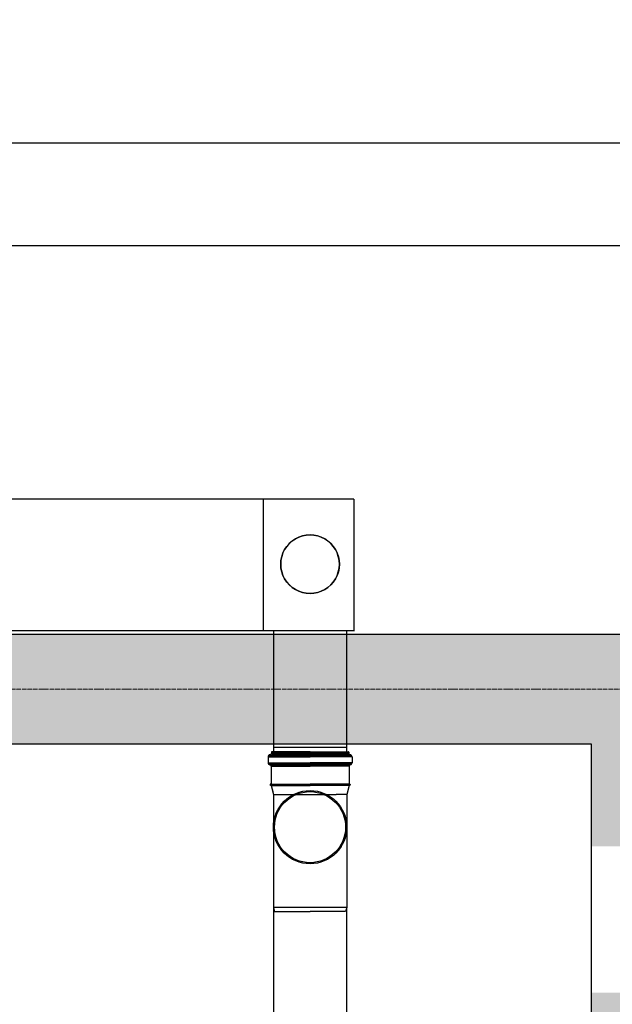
# Model space of a CAD drawing. Header units: millimetres. Extents: x -374129 to 1163271, y -112652 to 695637.
# Tile 125 of 256: x 55669 to 57287, y -34701 to -32013. Entities that reach past the tile are written whole.
import ezdxf
from ezdxf import colors
from ezdxf.entities.mleader import LeaderData, LeaderLine
from ezdxf.math import Vec2, Vec3

# ---------------------------------------------------------------- set-up
doc = ezdxf.new("R2010")
doc.units = ezdxf.units.MM
doc.linetypes.add('ACAD_ISO04W100', pattern=[30, 24, -3, 0, -3])
for name, color, linetype in [('KRT_kreskowanie', 252, 'Continuous'), ('KRT_opisy', 146, 'Continuous'), ('KRT_sciany', 2, 'Continuous'), ('KRT_technologia', 30, 'Continuous')]:
    doc.layers.add(name, color=color, linetype=linetype)
doc.layers.add('KRT_osie', color=55, linetype='ACAD_ISO04W100', lineweight=18)
doc.styles.add('WYMIAR', font='romans.shx', dxfattribs={"width": 0.8})

# ---------------------------------------------------------------- blocks, each defined once
blk = doc.blocks.new('IS_KAO_trójnik_200_góra')
at = {"layer": 'KRT_technologia', "linetype": 'Continuous', "transparency": 33554687}
for p, q in [((34903.02, 13525.22), (34900.61, 13524.58)), ((34903.02, 13525.22), (34901.38, 13524.78)), ((34903.05, 13525.07), (34903.05, 13514.58)), ((34903.07, 13525.27), (34903.12, 13525.45)), ((34903.14, 13525.32), (34903.14, 13514.58)), ((34903.29, 13525.51), (34903.19, 13525.51)), ((34903.34, 13525.32), (34903.34, 13514.58)), ((34903.41, 13525.29), (34903.36, 13525.45)), ((34903.43, 13525.08), (34903.43, 13514.58)), ((34908.29, 13525.23), (34903.48, 13525.23)), ((34908.29, 13525.23), (34908.29, 13514.58)), ((34908.54, 13525.16), (34908.54, 13514.58)), ((34908.83, 13525.74), (34908.83, 13514.58)), ((34910.88, 13526.05), (34909.2, 13526.05)), ((34909.2, 13526.05), (34909.2, 13514.58)), ((34910.88, 13526.05), (34910.88, 13514.58)), ((34911.25, 13525.74), (34911.25, 13514.58)), ((34911.43, 13525.55), (34911.43, 13525.47)), ((34911.55, 13525.07), (34911.55, 13514.58)), ((34912.15, 13525.14), (34911.79, 13525.14)), ((34911.79, 13525.14), (34911.79, 13514.58)), ((34912.15, 13525.07), (34912.15, 13514.58)), ((34912.22, 13514.58), (34912.22, 13525.07)), ((34869.72, 13524.58), (34868.63, 13524.29)), ((34868.63, 13524.29), (34868.63, 13514.58)), ((34897.28, 13524.58), (34869.72, 13524.58)), ((34869.72, 13504.58), (34869.72, 13524.58)), ((34900.61, 13524.58), (34897.28, 13524.58)), ((34900.61, 13524.58), (34900.61, 13507.41)), ((34868.63, 13504.87), (34868.63, 13514.58)), ((34903.05, 13504.09), (34903.05, 13514.58)), ((34903.14, 13503.84), (34903.14, 13514.58)), ((34903.34, 13503.84), (34903.34, 13514.58)), ((34903.43, 13504.08), (34903.43, 13514.58)), ((34908.29, 13503.92), (34908.29, 13514.58)), ((34908.54, 13504), (34908.54, 13514.58)), ((34908.83, 13503.42), (34908.83, 13514.58)), ((34909.2, 13503.11), (34909.2, 13514.58)), ((34910.88, 13503.11), (34910.88, 13514.58)), ((34911.25, 13503.42), (34911.25, 13514.58)), ((34911.55, 13504.09), (34911.55, 13514.58)), ((34911.79, 13504.01), (34911.79, 13514.58)), ((34912.15, 13504.09), (34912.15, 13514.58)), ((34912.22, 13514.58), (34912.22, 13504.09)), ((34900.61, 13504.58), (34900.61, 13507.41)), ((34869.72, 13504.58), (34868.63, 13504.87)), ((34897.28, 13504.58), (34869.72, 13504.58)), ((34900.61, 13504.58), (34897.28, 13504.58)), ((34903.02, 13503.93), (34900.61, 13504.58)), ((34903.07, 13503.88), (34903.12, 13503.7)), ((34903.29, 13503.65), (34903.19, 13503.65)), ((34903.41, 13503.87), (34903.36, 13503.7)), ((34908.29, 13503.92), (34903.48, 13503.92)), ((34911.43, 13503.6), (34911.43, 13503.68)), ((34912.15, 13504.01), (34911.79, 13504.01)), ((34910.88, 13503.11), (34909.2, 13503.11))]:
    blk.add_line(p, q, dxfattribs=at)
at = {"layer": 'KRT_technologia'}
for radius in [10, 9.7]:
    blk.add_circle((34891.65, 13514.58), radius, dxfattribs=at)
at = {"layer": 'KRT_technologia', "linetype": 'Continuous', "transparency": 33554687}
for centre, radius, start, end in [((34903, 13525.29), 0.0727, 285, 345), ((34903.19, 13525.43), 0.0727, 90, 165), ((34903.29, 13525.43), 0.0727, 15, 90), ((34903.48, 13525.31), 0.0727, 195, 270), ((34908.29, 13525.6), 0.364, 270, 354.2608), ((34909.2, 13525.51), 0.545, 90, 174.2608), ((34910.88, 13525.51), 0.545, 5, 90), ((34911.79, 13525.51), 0.364, 185, 270), ((34912.15, 13525.07), 0.0727, 0, 90), ((34903, 13503.86), 0.0727, 15, 75), ((34903.19, 13503.72), 0.0727, 195, 270), ((34903.29, 13503.72), 0.0727, 270, 345), ((34903.48, 13503.85), 0.0727, 90, 165), ((34908.29, 13503.56), 0.364, 5.7392, 90), ((34909.2, 13503.65), 0.545, 185.7392, 270), ((34910.88, 13503.65), 0.545, 270, 355), ((34911.79, 13503.65), 0.364, 90, 175), ((34912.15, 13504.09), 0.0727, 270, 0)]:
    blk.add_arc(centre, radius, start, end, dxfattribs=at)
blk = doc.blocks.new('sys napowietrzania')
at = {"layer": 'KRT_technologia', "linetype": 'ByBlock', "lineweight": -2}
for p, q in [((61177.61, -261.76, 904.27), (55595.61, -261.76, 904.27)), ((55595.61, -541.76, 904.27), (61177.61, -541.76, 904.27)), ((57601.59, -1234.26, -2314.86), (55702.4, -1234.26, -2050)), ((55376.67, -1592.96, -2526.11), (57603.29, -1592.96, -2579.71)), ((57381.67, -1911.66, -3659.98), (57581.67, -1911.66, -3659.98))]:
    blk.add_line(p, q, dxfattribs=at)
at = {"layer": 'KRT_technologia', "linetype": 'Continuous', "lineweight": -2, "extrusion": (3.06162e-16, -1, 1.04899e-15)}
blk.add_line((57354.9, -1592.96, -2050), (57354.9, -1234.26, -2050), dxfattribs=at)
at = {"layer": 'KRT_technologia', "linetype": 'ByBlock', "lineweight": -2, "extrusion": (1.22465e-16, -2.46519e-32, -1)}
blk.add_line((57601.59, -1234.26, -2314.86), (57601.59, -1592.96, -2314.86), dxfattribs=at)
at = {"layer": 'KRT_technologia'}
for p, q in [((57381.59, -1592.96, -4078.15), (57381.68, -1924.16, -5067.28)), ((57581.59, -1592.96, -4078.15), (57581.59, -1924.16, -5005.1))]:
    blk.add_line(p, q, dxfattribs=at)
at = {"layer": 'KRT_technologia', "linetype": 'Continuous', "transparency": 33554687, "elevation": -3659.98}
blk.add_lwpolyline([(57581.67, -12485.01), (57581.67, -10582.71), (57581.67, -2349.21), (57381.67, -2349.21), (57381.67, -10582.71), (57381.67, -12485.01), (57481.67, -12485.01), (57581.67, -12485.01), (57578.5, -12495.38), (57481.67, -12495.38), (57384.84, -12495.38), (57381.67, -12485.01)], dxfattribs=at)
at = {"layer": 'KRT_technologia', "linetype": 'Continuous', "lineweight": -3}
for centre, major_axis in [((57481.59, -1411.89, -2997.36), (80, 0)), ((57481.59, -1411.89, -2314.86), (80, 0)), ((57481.59, -1411.89, -2997.36), (-80, 0)), ((57481.59, -1411.89, -2314.86), (-80, 0))]:
    blk.add_ellipse(centre, major_axis=major_axis, ratio=1, start_param=0, end_param=3.1415927, dxfattribs=at)
at = {"layer": 'KRT_technologia', "linetype": 'Continuous', "lineweight": -3, "extrusion": (-4.39993e-13, 1.46617e-13, -1)}
for major_axis in [(0, -80), (0, 80)]:
    blk.add_ellipse((57481.59, -1411.89, -3659.98), major_axis=major_axis, ratio=1, start_param=0, end_param=3.1415927, dxfattribs=at)
at = {"layer": 'KRT_technologia', "xscale": 10, "yscale": 10, "zscale": 10, "rotation": 90}
blk.add_blockref('IS_KAO_trójnik_200_góra', (192627.45, -351046.37, -3659.98), dxfattribs=at)

msp = doc.modelspace()

# ---------------------------------------------------------------- hatches: boundary and pattern name
at = {"layer": 'KRT_kreskowanie'}
h = msp.add_hatch(dxfattribs=at)
h.set_pattern_fill('ANSI33', color=256, scale=20, style=0)
h.set_pattern_definition([(45, (-1e-05, 3009.36), (-89.80256, 89.80256), []), (45, (89.8, 3009.36), (-89.80256, 89.80256), [63.5, -31.75])])
h.paths.add_polyline_path([(38290, -33690.64), (19090, -33690.64), (19090, -46990.64), (19390, -46990.64), (19390, -33990.64), (25390, -33990.64), (25390, -46990.64), (25690, -46990.64), (25690, -33990.64), (31690, -33990.64), (31690, -46990.64), (31990, -46990.64), (31990, -33990.64), (37990, -33990.64), (37990, -46990.64), (38290, -46990.64)])
h.paths.add_polyline_path([(51230, -33990.64), (57230, -33990.64), (57230, -46990.64), (57530, -46990.64), (57530, -33690.64), (38330, -33690.64), (38330, -46990.64), (38630, -46990.64), (38630, -33990.64), (44630, -33990.64), (44630, -46990.64), (44930, -46990.64), (44930, -33990.64), (50930, -33990.64), (50930, -46990.64), (51230, -46990.64)])
h.paths.add_polyline_path([(70470, -33690.64), (57570, -33690.64), (57570, -46990.64), (57870, -46990.64), (57870, -33990.64), (63870, -33990.64), (63870, -46990.64), (64170, -46990.64), (64170, -33990.64), (70170, -33990.64), (70170, -46990.64), (70470, -46990.64)])

# ---------------------------------------------------------------- linework, layer by layer
at = {"layer": 'KRT_osie', "ltscale": 0.5}
msp.add_line((-5554.82, -33840.64), (73659.31, -33840.64), dxfattribs=at)
at = {"layer": 'KRT_sciany'}
for p, q in [((38330, -33690.64), (57530, -33690.64)), ((57230, -33990.64), (51230, -33990.64))]:
    msp.add_line(p, q, dxfattribs=at)

# ---------------------------------------------------------------- next in the draw order: leaders
at = {"layer": 'KRT_opisy', "color": 1}
ml = msp.add_multileader_mtext('Standard', dxfattribs=at)
ml.set_content('{\\C2;POZ.2.2a ŚCIANA ŻELBETOWA  GR.30cm}', color=1, style='WYMIAR')
ml.set_leader_properties()
ml.build(insert=Vec2(0, 0))
ml.multileader.update_dxf_attribs({"text_right_attachment_type": 6, "dogleg_length": 0.36, "arrow_head_size": 200, "scale": 100})
ctx = ml.context
ctx.base_point, ctx.scale, ctx.char_height, ctx.arrow_head_size, ctx.landing_gap_size, ctx.plane_origin = Vec3(33323.63, -34469.6), 100, 200, 200, 9, Vec3(5802.66, -112771.57)
ctx.right_attachment = 6
notes = []
notes.append((ctx, [(0, (1, 1, 0), (33287.63, -34469.6), (1, 0), 36, [(1, [(32911.06, -33990.64)], 0, [])])]))
ctx.mtext.insert, ctx.mtext.width, ctx.mtext.defined_height, ctx.mtext.flow_direction = Vec3(33332.63, -34369.6), 4990.5383, 1534.23, 5
ctx.mtext.has_bg_fill, ctx.mtext.bg_color, ctx.mtext.bg_scale_factor, ctx.mtext.bg_transparency, ctx.mtext.use_window_bg_color = 1, -1027028792, 1.5, 0, 1
for ctx, leaders in notes:
    for number, flags, end, landing, length, lines in leaders:
        leader = LeaderData()
        leader.index, (leader.has_last_leader_line, leader.has_dogleg_vector, leader.attachment_direction) = number, flags
        leader.last_leader_point, leader.dogleg_vector, leader.dogleg_length = Vec3(end), Vec3(landing), length
        for number, points, colour, breaks in lines:
            line = LeaderLine()
            line.index, line.vertices, line.color, line.breaks = number, Vec3.list(points), colors.encode_raw_color(colour), breaks
            leader.lines.append(line)
        ctx.leaders.append(leader)

# ---------------------------------------------------------------- next in the draw order: linework, layer by layer
at = {"layer": 'KRT_sciany'}
msp.add_line((57230, -46990.64), (57230, -33990.64), dxfattribs=at)

# ---------------------------------------------------------------- next in the draw order: block references
msp.add_blockref('sys napowietrzania', (-1019.98, -32087.66, 3070))

# ---------------------------------------------------------------- next in the draw order: leaders
at = {"layer": 'KRT_opisy', "color": 1}
ml = msp.add_multileader_mtext('Standard', dxfattribs=at)
ml.set_content('\\C54;SZAFA AKPIA -DOKŁADNE WYMIARY W TRAKCIE DOBORU I ROZMIESZCZENIA ELEMENTÓW AUTOMATYKI PO UWZGLĘDNIENIU RZECZYWISTYCH POTRZEB MONTAŻOWYCH', style='WYMIAR')
ml.set_leader_properties(color=1)
ml.build(insert=Vec2(0, 0))
ml.multileader.update_dxf_attribs({"text_right_attachment_type": 6, "dogleg_length": 0.36, "arrow_head_size": 200, "scale": 100})
ctx = ml.context
ctx.base_point, ctx.scale, ctx.char_height, ctx.arrow_head_size, ctx.landing_gap_size, ctx.plane_origin = Vec3(32699.33, -27661.99), 100, 200, 200, 9, Vec3(4731.61, -111551.57)
ctx.right_attachment = 6
notes = []
notes.append((ctx, [(0, (1, 1, 0), (32663.33, -27661.99), (1, 0), 36, [(1, [(31840, -32770.64)], 0, [])])]))
ctx.mtext.insert, ctx.mtext.width, ctx.mtext.defined_height, ctx.mtext.flow_direction = Vec3(32708.33, -27561.99), 5517.2638, 1534.23, 5
ctx.mtext.has_bg_fill, ctx.mtext.bg_color, ctx.mtext.bg_scale_factor, ctx.mtext.bg_transparency, ctx.mtext.use_window_bg_color = 1, -1027028792, 1.5, 0, 1
for ctx, leaders in notes:
    for number, flags, end, landing, length, lines in leaders:
        leader = LeaderData()
        leader.index, (leader.has_last_leader_line, leader.has_dogleg_vector, leader.attachment_direction) = number, flags
        leader.last_leader_point, leader.dogleg_vector, leader.dogleg_length = Vec3(end), Vec3(landing), length
        for number, points, colour, breaks in lines:
            line = LeaderLine()
            line.index, line.vertices, line.color, line.breaks = number, Vec3.list(points), colors.encode_raw_color(colour), breaks
            leader.lines.append(line)
        ctx.leaders.append(leader)

doc.saveas('drawing.dxf')
